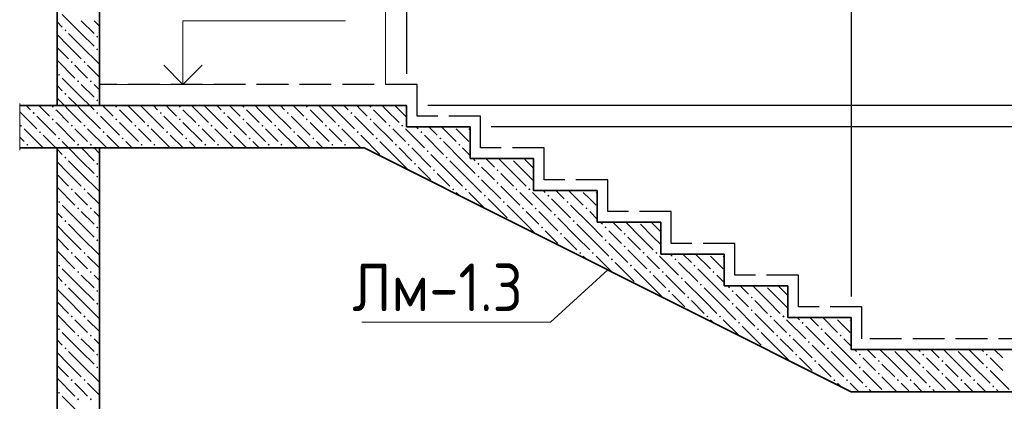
# Model space of a CAD drawing. Header units: millimetres. Extents: x -5 to 21005, y -5 to 14855.
# Tile 11 of 14: x 14406 to 17505, y 10393 to 11593. Entities that reach past the tile are written whole.
import ezdxf

# ---------------------------------------------------------------- set-up
doc = ezdxf.new("R2010")
doc.units = ezdxf.units.MM
doc.linetypes.add('______2', pattern=[135, 100, -35])
for name, color, linetype, lineweight in [('Standard', 7, 'Continuous', 25), ('ЖБ Лента фундамента под плитной частью', 7, 'Continuous', 25), ('Примечания', 7, 'Continuous', 13), ('Размерная линия_ общее', 7, 'Continuous', 13)]:
    doc.layers.add(name, color=color, linetype=linetype, lineweight=lineweight)
for name, color, linetype, lineweight, true_color in [('ЖБ Перекрытие верхний уровень', 7, 'Continuous', 25, 0xe0e0ff), ('ЖБ Перекрытие нижний уровень с отделкой', 7, 'Continuous', 25, 0xe0e0ff), ('ЖБ Стена верхний уровень', 7, 'Continuous', 25, 0x006e00)]:
    doc.layers.add(name, color=color, linetype=linetype, lineweight=lineweight, true_color=true_color)
doc.layers.add('Размерная выноска', color=7, linetype='Continuous')
doc.styles.add('ISOCPEUR', font='txt')

msp = doc.modelspace()

# ---------------------------------------------------------------- hatches: boundary and pattern name
at = {"layer": 'ЖБ Перекрытие верхний уровень', "linetype": 'Continuous', "lineweight": 18, "transparency": 33554687}
for points in [[(14510, 11323.2), (14513.3, 11319.9), (14510, 11316.7), (14506.8, 11319.9)], [(14446.7, 11299.9), (14450, 11303.2), (14453.3, 11299.9), (14450, 11296.7)], [(14506.8, 11279.9), (14510, 11283.2), (14513.3, 11279.9), (14510, 11276.7)], [(14406.8, 11259.9), (14410, 11263.2), (14413.3, 11259.9), (14410, 11256.7)], [(14466.8, 11239.9), (14470, 11243.2), (14473.3, 11239.9), (14470, 11236.7)], [(14426.8, 11199.9), (14430, 11203.2), (14433.3, 11199.9), (14430, 11196.7)]]:
    msp.add_hatch(color=7, dxfattribs=at).paths.add_polyline_path(points, flags=16)
at = {"layer": 'ЖБ Перекрытие нижний уровень с отделкой', "linetype": 'Continuous', "lineweight": 18, "transparency": 33554687}
for points in [[(14710, 11323.2), (14713.3, 11319.9), (14710, 11316.7), (14706.8, 11319.9)], [(14910, 11323.2), (14913.3, 11319.9), (14910, 11316.7), (14906.8, 11319.9)], [(15110, 11323.2), (15113.3, 11319.9), (15110, 11316.7), (15106.8, 11319.9)], [(15310, 11323.2), (15313.3, 11319.9), (15310, 11316.7), (15306.8, 11319.9)], [(15510, 11323.2), (15513.3, 11319.9), (15510, 11316.7), (15506.8, 11319.9)], [(14646.7, 11299.9), (14650, 11303.2), (14653.3, 11299.9), (14650, 11296.7)], [(14706.8, 11279.9), (14710, 11283.2), (14713.3, 11279.9), (14710, 11276.7)], [(14846.7, 11299.9), (14850, 11303.2), (14853.3, 11299.9), (14850, 11296.7)], [(14906.8, 11279.9), (14910, 11283.2), (14913.3, 11279.9), (14910, 11276.7)], [(15046.7, 11299.9), (15050, 11303.2), (15053.3, 11299.9), (15050, 11296.7)], [(15106.8, 11279.9), (15110, 11283.2), (15113.3, 11279.9), (15110, 11276.7)], [(15246.7, 11299.9), (15250, 11303.2), (15253.3, 11299.9), (15250, 11296.7)], [(15306.8, 11279.9), (15310, 11283.2), (15313.3, 11279.9), (15310, 11276.7)], [(15446.7, 11299.9), (15450, 11303.2), (15453.3, 11299.9), (15450, 11296.7)], [(15506.8, 11279.9), (15510, 11283.2), (15513.3, 11279.9), (15510, 11276.7)], [(14566.8, 11259.9), (14570, 11263.2), (14573.3, 11259.9), (14570, 11256.7)], [(14606.8, 11259.9), (14610, 11263.2), (14613.3, 11259.9), (14610, 11256.7)], [(14766.8, 11259.9), (14770, 11263.2), (14773.3, 11259.9), (14770, 11256.7)], [(14806.8, 11259.9), (14810, 11263.2), (14813.3, 11259.9), (14810, 11256.7)], [(14966.8, 11259.9), (14970, 11263.2), (14973.3, 11259.9), (14970, 11256.7)], [(15006.8, 11259.9), (15010, 11263.2), (15013.3, 11259.9), (15010, 11256.7)], [(15166.8, 11259.9), (15170, 11263.2), (15173.3, 11259.9), (15170, 11256.7)], [(15206.8, 11259.9), (15210, 11263.2), (15213.3, 11259.9), (15210, 11256.7)], [(15366.8, 11259.9), (15370, 11263.2), (15373.3, 11259.9), (15370, 11256.7)], [(15406.8, 11259.9), (15410, 11263.2), (15413.3, 11259.9), (15410, 11256.7)], [(15566.8, 11259.9), (15570, 11263.2), (15573.3, 11259.9), (15570, 11256.7)], [(15606.8, 11259.9), (15610, 11263.2), (15613.3, 11259.9), (15610, 11256.7)], [(14526.8, 11219.9), (14530, 11223.2), (14533.2, 11219.9), (14530, 11216.7)], [(14666.8, 11239.9), (14670, 11243.2), (14673.3, 11239.9), (14670, 11236.7)], [(14726.8, 11219.9), (14730, 11223.2), (14733.2, 11219.9), (14730, 11216.7)], [(14866.8, 11239.9), (14870, 11243.2), (14873.3, 11239.9), (14870, 11236.7)], [(14926.8, 11219.9), (14930, 11223.2), (14933.2, 11219.9), (14930, 11216.7)], [(15066.8, 11239.9), (15070, 11243.2), (15073.3, 11239.9), (15070, 11236.7)], [(15126.8, 11219.9), (15130, 11223.2), (15133.2, 11219.9), (15130, 11216.7)], [(15266.8, 11239.9), (15270, 11243.2), (15273.3, 11239.9), (15270, 11236.7)], [(15326.8, 11219.9), (15330, 11223.2), (15333.2, 11219.9), (15330, 11216.7)], [(15466.8, 11239.9), (15470, 11243.2), (15473.3, 11239.9), (15470, 11236.7)], [(15526.8, 11219.9), (15530, 11223.2), (15533.2, 11219.9), (15530, 11216.7)], [(15666.8, 11239.9), (15670, 11243.2), (15673.3, 11239.9), (15670, 11236.7)], [(15726.8, 11219.9), (15730, 11223.2), (15733.2, 11219.9), (15730, 11216.7)], [(14586.8, 11199.9), (14590, 11203.2), (14593.3, 11199.9), (14590, 11196.7)], [(14626.8, 11199.9), (14630, 11203.2), (14633.2, 11199.9), (14630, 11196.7)], [(14786.8, 11199.9), (14790, 11203.2), (14793.3, 11199.9), (14790, 11196.7)], [(14826.8, 11199.9), (14830, 11203.2), (14833.2, 11199.9), (14830, 11196.7)], [(14986.8, 11199.9), (14990, 11203.2), (14993.3, 11199.9), (14990, 11196.7)], [(15026.8, 11199.9), (15030, 11203.2), (15033.2, 11199.9), (15030, 11196.7)], [(15186.8, 11199.9), (15190, 11203.2), (15193.3, 11199.9), (15190, 11196.7)], [(15226.8, 11199.9), (15230, 11203.2), (15233.2, 11199.9), (15230, 11196.7)], [(15386.8, 11199.9), (15390, 11203.2), (15393.3, 11199.9), (15390, 11196.7)], [(15426.8, 11199.9), (15430, 11203.2), (15433.2, 11199.9), (15430, 11196.7)], [(15586.8, 11199.9), (15590, 11203.2), (15593.3, 11199.9), (15590, 11196.7)], [(15626.8, 11199.9), (15630, 11203.2), (15633.2, 11199.9), (15630, 11196.7)], [(15786.8, 11199.9), (15790, 11203.2), (15793.3, 11199.9), (15790, 11196.7)], [(15547.9, 11161), (15550, 11163.2), (15553.3, 11159.9), (15552.2, 11158.9)], [(15686.8, 11179.9), (15690, 11183.2), (15693.3, 11179.9), (15690, 11176.7)], [(15746.7, 11159.9), (15750, 11163.2), (15753.3, 11159.9), (15750, 11156.7)], [(15646.7, 11139.9), (15650, 11143.2), (15653.3, 11139.9), (15650, 11136.7)], [(15846.7, 11139.9), (15850, 11143.2), (15853.3, 11139.9), (15850, 11136.7)], [(15706.8, 11119.9), (15710, 11123.2), (15713.3, 11119.9), (15710, 11116.7)], [(15846.7, 11099.9), (15850, 11103.2), (15853.3, 11099.9), (15850, 11096.7)], [(15906.8, 11119.9), (15910, 11123.2), (15913.3, 11119.9), (15910, 11116.7)], [(15707.9, 11081), (15710, 11083.2), (15713.3, 11079.9), (15712.2, 11078.9)], [(15906.8, 11079.9), (15910, 11083.2), (15913.3, 11079.9), (15910, 11076.7)], [(15766.8, 11059.9), (15770, 11063.2), (15773.3, 11059.9), (15770, 11056.7)], [(15806.8, 11059.9), (15810, 11063.2), (15813.3, 11059.9), (15810, 11056.7)], [(15866.8, 11039.9), (15870, 11043.2), (15873.3, 11039.9), (15870, 11036.7)], [(15966.8, 11059.9), (15970, 11063.2), (15973.3, 11059.9), (15970, 11056.7)], [(16006.8, 11059.9), (16010, 11063.2), (16013.3, 11059.9), (16010, 11056.7)], [(16066.8, 11039.9), (16070, 11043.2), (16073.3, 11039.9), (16070, 11036.7)], [(15926.8, 11019.9), (15930, 11023.2), (15933.2, 11019.9), (15930, 11016.7)], [(15986.8, 10999.9), (15990, 11003.2), (15993.3, 10999.9), (15990, 10996.7)], [(16026.8, 10999.9), (16030, 11003.2), (16033.2, 10999.9), (16030, 10996.7)], [(16126.8, 11019.9), (16130, 11023.2), (16133.2, 11019.9), (16130, 11016.7)], [(16186.8, 10999.9), (16190, 11003.2), (16193.3, 10999.9), (16190, 10996.7)], [(16086.8, 10979.9), (16090, 10983.2), (16093.3, 10979.9), (16090, 10976.7)], [(15947.9, 10961), (15950, 10963.2), (15953.3, 10959.9), (15952.2, 10958.9)], [(16046.7, 10939.9), (16050, 10943.2), (16053.3, 10939.9), (16050, 10936.7)], [(16146.7, 10959.9), (16150, 10963.2), (16153.3, 10959.9), (16150, 10956.7)], [(16246.7, 10939.9), (16250, 10943.2), (16253.3, 10939.9), (16250, 10936.7)], [(16106.8, 10919.9), (16110, 10923.2), (16113.3, 10919.9), (16110, 10916.7)], [(16306.8, 10919.9), (16310, 10923.2), (16313.3, 10919.9), (16310, 10916.7)], [(16107.9, 10881), (16110, 10883.2), (16113.3, 10879.9), (16112.2, 10878.9)], [(16246.7, 10899.9), (16250, 10903.2), (16253.3, 10899.9), (16250, 10896.7)], [(16306.8, 10879.9), (16310, 10883.2), (16313.3, 10879.9), (16310, 10876.7)], [(16166.8, 10859.9), (16170, 10863.2), (16173.3, 10859.9), (16170, 10856.7)], [(16206.8, 10859.9), (16210, 10863.2), (16213.3, 10859.9), (16210, 10856.7)], [(16366.8, 10859.9), (16370, 10863.2), (16373.3, 10859.9), (16370, 10856.7)], [(16406.8, 10859.9), (16410, 10863.2), (16413.3, 10859.9), (16410, 10856.7)], [(16266.8, 10839.9), (16270, 10843.2), (16273.3, 10839.9), (16270, 10836.7)], [(16326.8, 10819.9), (16330, 10823.2), (16333.2, 10819.9), (16330, 10816.7)], [(16466.8, 10839.9), (16470, 10843.2), (16473.3, 10839.9), (16470, 10836.7)], [(16526.8, 10819.9), (16530, 10823.2), (16533.2, 10819.9), (16530, 10816.7)], [(16386.8, 10799.9), (16390, 10803.2), (16393.3, 10799.9), (16390, 10796.7)], [(16426.8, 10799.9), (16430, 10803.2), (16433.2, 10799.9), (16430, 10796.7)], [(16586.8, 10799.9), (16590, 10803.2), (16593.3, 10799.9), (16590, 10796.7)], [(16347.8, 10761), (16350, 10763.2), (16353.3, 10759.9), (16352.2, 10758.9)], [(16486.8, 10779.9), (16490, 10783.2), (16493.3, 10779.9), (16490, 10776.7)], [(16546.7, 10759.9), (16550, 10763.2), (16553.3, 10759.9), (16550, 10756.7)], [(16446.7, 10739.9), (16450, 10743.2), (16453.3, 10739.9), (16450, 10736.7)], [(16506.8, 10719.9), (16510, 10723.2), (16513.3, 10719.9), (16510, 10716.7)], [(16646.7, 10739.9), (16650, 10743.2), (16653.3, 10739.9), (16650, 10736.7)], [(16706.8, 10719.9), (16710, 10723.2), (16713.3, 10719.9), (16710, 10716.7)], [(16646.7, 10699.9), (16650, 10703.2), (16653.3, 10699.9), (16650, 10696.7)], [(16507.9, 10681), (16510, 10683.2), (16513.3, 10679.9), (16512.2, 10678.9)], [(16566.8, 10659.9), (16570, 10663.2), (16573.3, 10659.9), (16570, 10656.7)], [(16606.8, 10659.9), (16610, 10663.2), (16613.3, 10659.9), (16610, 10656.7)], [(16706.8, 10679.9), (16710, 10683.2), (16713.3, 10679.9), (16710, 10676.7)], [(16766.8, 10659.9), (16770, 10663.2), (16773.3, 10659.9), (16770, 10656.7)], [(16806.8, 10659.9), (16810, 10663.2), (16813.3, 10659.9), (16810, 10656.7)], [(16666.8, 10639.9), (16670, 10643.2), (16673.3, 10639.9), (16670, 10636.7)], [(16866.8, 10639.9), (16870, 10643.2), (16873.3, 10639.9), (16870, 10636.7)], [(16726.8, 10619.9), (16730, 10623.2), (16733.2, 10619.9), (16730, 10616.7)], [(16786.8, 10599.9), (16790, 10603.2), (16793.3, 10599.9), (16790, 10596.7)], [(16826.8, 10599.9), (16830, 10603.2), (16833.2, 10599.9), (16830, 10596.7)], [(16926.8, 10619.9), (16930, 10623.2), (16933.2, 10619.9), (16930, 10616.7)], [(16986.8, 10599.9), (16990, 10603.2), (16993.3, 10599.9), (16990, 10596.7)], [(16886.8, 10579.9), (16890, 10583.2), (16893.3, 10579.9), (16890, 10576.7)], [(16747.8, 10561), (16750, 10563.2), (16753.3, 10559.9), (16752.2, 10558.9)], [(16846.7, 10539.9), (16850, 10543.2), (16853.3, 10539.9), (16850, 10536.7)], [(16946.7, 10559.9), (16950, 10563.2), (16953.3, 10559.9), (16950, 10556.7)], [(17046.7, 10539.9), (17050, 10543.2), (17053.3, 10539.9), (17050, 10536.7)], [(17246.7, 10539.9), (17250, 10543.2), (17253.3, 10539.9), (17250, 10536.7)], [(17446.7, 10539.9), (17450, 10543.2), (17453.3, 10539.9), (17450, 10536.7)], [(16906.8, 10519.9), (16910, 10523.2), (16913.3, 10519.9), (16910, 10516.7)], [(17106.8, 10519.9), (17110, 10523.2), (17113.3, 10519.9), (17110, 10516.7)], [(17306.8, 10519.9), (17310, 10523.2), (17313.3, 10519.9), (17310, 10516.7)], [(16907.9, 10481), (16910, 10483.2), (16913.3, 10479.9), (16912.2, 10478.9)], [(17046.7, 10499.9), (17050, 10503.2), (17053.3, 10499.9), (17050, 10496.7)], [(17106.8, 10479.9), (17110, 10483.2), (17113.3, 10479.9), (17110, 10476.7)], [(17246.7, 10499.9), (17250, 10503.2), (17253.3, 10499.9), (17250, 10496.7)], [(17306.8, 10479.9), (17310, 10483.2), (17313.3, 10479.9), (17310, 10476.7)], [(17446.7, 10499.9), (17450, 10503.2), (17453.3, 10499.9), (17450, 10496.7)], [(16966.8, 10459.9), (16970, 10463.2), (16973.3, 10459.9), (16970, 10456.7)], [(17006.8, 10459.9), (17010, 10463.2), (17013.3, 10459.9), (17010, 10456.7)], [(17166.8, 10459.9), (17170, 10463.2), (17173.3, 10459.9), (17170, 10456.7)], [(17206.8, 10459.9), (17210, 10463.2), (17213.3, 10459.9), (17210, 10456.7)], [(17366.8, 10459.9), (17370, 10463.2), (17373.3, 10459.9), (17370, 10456.7)], [(17406.8, 10459.9), (17410, 10463.2), (17413.3, 10459.9), (17410, 10456.7)], [(17066.8, 10439.9), (17070, 10443.2), (17073.3, 10439.9), (17070, 10436.7)], [(17266.8, 10439.9), (17270, 10443.2), (17273.3, 10439.9), (17270, 10436.7)], [(17466.8, 10439.9), (17470, 10443.2), (17473.3, 10439.9), (17470, 10436.7)]]:
    msp.add_hatch(color=7, dxfattribs=at).paths.add_polyline_path(points, flags=16)
at = {"layer": 'ЖБ Стена верхний уровень', "linetype": 'Continuous', "lineweight": 18, "transparency": 33554687}
for points in [[(14546.7, 11559.9), (14550, 11563.2), (14553.3, 11559.9), (14550, 11556.7)], [(14646.7, 11539.9), (14650, 11543.2), (14653.3, 11539.9), (14650, 11536.7)], [(14646.7, 11499.9), (14650, 11503.2), (14653.3, 11499.9), (14650, 11496.7)], [(14566.8, 11459.9), (14570, 11463.2), (14573.3, 11459.9), (14570, 11456.7)], [(14606.8, 11459.9), (14610, 11463.2), (14613.3, 11459.9), (14610, 11456.7)], [(14526.8, 11419.9), (14530, 11423.2), (14533.2, 11419.9), (14530, 11416.7)], [(14586.8, 11399.9), (14590, 11403.2), (14593.3, 11399.9), (14590, 11396.7)], [(14626.8, 11399.9), (14630, 11403.2), (14633.2, 11399.9), (14630, 11396.7)], [(14546.7, 11359.9), (14550, 11363.2), (14553.3, 11359.9), (14550, 11356.7)], [(14646.7, 11339.9), (14650, 11343.2), (14653.3, 11339.9), (14650, 11336.7)], [(14546.7, 11159.9), (14550, 11163.2), (14553.3, 11159.9), (14550, 11156.7)], [(14646.7, 11139.9), (14650, 11143.2), (14653.3, 11139.9), (14650, 11136.7)], [(14646.7, 11099.9), (14650, 11103.2), (14653.3, 11099.9), (14650, 11096.7)], [(14566.8, 11059.9), (14570, 11063.2), (14573.3, 11059.9), (14570, 11056.7)], [(14606.8, 11059.9), (14610, 11063.2), (14613.3, 11059.9), (14610, 11056.7)], [(14526.8, 11019.9), (14530, 11023.2), (14533.2, 11019.9), (14530, 11016.7)], [(14586.8, 10999.9), (14590, 11003.2), (14593.3, 10999.9), (14590, 10996.7)], [(14626.8, 10999.9), (14630, 11003.2), (14633.2, 10999.9), (14630, 10996.7)], [(14546.7, 10959.9), (14550, 10963.2), (14553.3, 10959.9), (14550, 10956.7)], [(14646.7, 10939.9), (14650, 10943.2), (14653.3, 10939.9), (14650, 10936.7)], [(14646.7, 10899.9), (14650, 10903.2), (14653.3, 10899.9), (14650, 10896.7)], [(14566.8, 10859.9), (14570, 10863.2), (14573.3, 10859.9), (14570, 10856.7)], [(14606.8, 10859.9), (14610, 10863.2), (14613.3, 10859.9), (14610, 10856.7)], [(14526.8, 10819.9), (14530, 10823.2), (14533.2, 10819.9), (14530, 10816.7)], [(14586.8, 10799.9), (14590, 10803.2), (14593.3, 10799.9), (14590, 10796.7)], [(14626.8, 10799.9), (14630, 10803.2), (14633.2, 10799.9), (14630, 10796.7)], [(14546.7, 10759.9), (14550, 10763.2), (14553.3, 10759.9), (14550, 10756.7)], [(14646.7, 10739.9), (14650, 10743.2), (14653.3, 10739.9), (14650, 10736.7)], [(14646.7, 10699.9), (14650, 10703.2), (14653.3, 10699.9), (14650, 10696.7)], [(14566.8, 10659.9), (14570, 10663.2), (14573.3, 10659.9), (14570, 10656.7)], [(14606.8, 10659.9), (14610, 10663.2), (14613.3, 10659.9), (14610, 10656.7)], [(14526.8, 10619.9), (14530, 10623.2), (14533.2, 10619.9), (14530, 10616.7)], [(14586.8, 10599.9), (14590, 10603.2), (14593.3, 10599.9), (14590, 10596.7)], [(14626.8, 10599.9), (14630, 10603.2), (14633.2, 10599.9), (14630, 10596.7)], [(14546.7, 10559.9), (14550, 10563.2), (14553.3, 10559.9), (14550, 10556.7)], [(14646.7, 10539.9), (14650, 10543.2), (14653.3, 10539.9), (14650, 10536.7)], [(14646.7, 10499.9), (14650, 10503.2), (14653.3, 10499.9), (14650, 10496.7)], [(14566.8, 10459.9), (14570, 10463.2), (14573.3, 10459.9), (14570, 10456.7)], [(14606.8, 10459.9), (14610, 10463.2), (14613.3, 10459.9), (14610, 10456.7)], [(14526.8, 10419.9), (14530, 10423.2), (14533.2, 10419.9), (14530, 10416.7)], [(14586.8, 10399.9), (14590, 10403.2), (14593.3, 10399.9), (14590, 10396.7)], [(14626.8, 10399.9), (14630, 10403.2), (14633.2, 10399.9), (14630, 10396.7)]]:
    msp.add_hatch(color=7, dxfattribs=at).paths.add_polyline_path(points, flags=16)

# ---------------------------------------------------------------- linework, layer by layer
at = {"layer": 'Standard', "color": 7, "linetype": 'Continuous', "lineweight": 13, "transparency": 33554687}
msp.add_line((15019.9, 11389.9), (14686.6, 11389.9), dxfattribs=at)
msp.add_lwpolyline([(14919.9, 11389.9), (14919.9, 11589.9), (15431.6, 11589.9)], dxfattribs=at)
at = {"layer": 'Standard', "color": 7, "linetype": 'Continuous', "lineweight": 35, "transparency": 33554687}
msp.add_lwpolyline([(14859.4, 11450.4), (14919.9, 11389.9), (14980.4, 11450.4)], dxfattribs=at)
at = {"layer": 'ЖБ Лента фундамента под плитной частью', "color": 253, "linetype": '______2', "lineweight": -3, "true_color": 0xababab, "transparency": 33554687}
for p, q in [((15656.9, 11389.9), (14656.9, 11389.9)), ((15656.9, 11289.9), (15656.9, 11389.9)), ((15856.9, 11289.9), (15656.9, 11289.9)), ((15856.9, 11189.9), (15856.9, 11289.9)), ((16056.9, 11189.9), (15856.9, 11189.9)), ((16056.9, 11089.9), (16056.9, 11189.9)), ((16256.9, 11089.9), (16056.9, 11089.9)), ((16256.9, 10989.9), (16256.9, 11089.9)), ((16456.9, 10989.9), (16256.9, 10989.9)), ((16456.9, 10889.9), (16456.9, 10989.9)), ((16656.9, 10889.9), (16456.9, 10889.9)), ((16656.9, 10789.9), (16656.9, 10889.9)), ((16856.9, 10789.9), (16656.9, 10789.9)), ((16856.9, 10689.9), (16856.9, 10789.9)), ((17056.9, 10689.9), (16856.9, 10689.9)), ((17056.9, 10589.9), (17056.9, 10689.9)), ((17856.9, 10589.9), (17056.9, 10589.9))]:
    msp.add_line(p, q, dxfattribs=at)
at = {"layer": 'ЖБ Перекрытие верхний уровень', "color": 7, "linetype": 'Continuous', "lineweight": 35, "transparency": 33554687}
for p, q in [((14656.9, 13343.2), (14656.9, 11323.2)), ((14406.1, 11323.2), (14523.5, 11323.2)), ((14523.5, 11189.9), (14406.1, 11189.9))]:
    msp.add_line(p, q, dxfattribs=at)
at = {"layer": 'ЖБ Перекрытие верхний уровень', "color": 9, "linetype": 'Continuous', "lineweight": 18, "true_color": 0xc7c7c7, "transparency": 33554687}
for p, q in [((14426.7, 11323.2), (14440, 11309.9)), ((14480, 11309.9), (14466.8, 11323.2)), ((14406.1, 11303.9), (14460, 11249.9)), ((14460, 11289.9), (14520, 11229.9)), ((14500, 11289.9), (14480, 11309.9)), ((14520, 11309.9), (14523.5, 11306.4)), ((14420, 11249.9), (14480, 11189.9)), ((14520, 11269.9), (14523.5, 11266.4)), ((14420, 11209.9), (14406.1, 11223.9)), ((14480, 11229.9), (14520.1, 11189.9)), ((14440, 11189.9), (14440.1, 11189.9))]:
    msp.add_line(p, q, dxfattribs=at)
at = {"layer": 'ЖБ Перекрытие нижний уровень с отделкой', "color": 9, "linetype": 'Continuous', "lineweight": 18, "true_color": 0xc7c7c7, "transparency": 33554687}
for p, q in [((14560, 11309.9), (14546.7, 11323.2)), ((14586.7, 11323.2), (14600, 11309.9)), ((14626.7, 11323.2), (14640, 11309.9)), ((14680, 11309.9), (14666.8, 11323.2)), ((14760, 11309.9), (14746.7, 11323.2)), ((14786.7, 11323.2), (14800, 11309.9)), ((14826.7, 11323.2), (14840, 11309.9)), ((14880, 11309.9), (14866.8, 11323.2)), ((14960, 11309.9), (14946.7, 11323.2)), ((14986.7, 11323.2), (15000, 11309.9)), ((15026.7, 11323.2), (15040, 11309.9)), ((15080, 11309.9), (15066.8, 11323.2)), ((15160, 11309.9), (15146.8, 11323.2)), ((15186.8, 11323.2), (15200, 11309.9)), ((15226.7, 11323.2), (15240, 11309.9)), ((15280, 11309.9), (15266.8, 11323.2)), ((15360, 11309.9), (15346.8, 11323.2)), ((15386.8, 11323.2), (15400, 11309.9)), ((15426.7, 11323.2), (15440, 11309.9)), ((15480, 11309.9), (15466.8, 11323.2)), ((15560, 11309.9), (15546.8, 11323.2)), ((15586.8, 11323.2), (15600, 11309.9)), ((14523.5, 11306.4), (14560, 11269.9)), ((14560, 11309.9), (14600, 11269.9)), ((14600, 11309.9), (14660, 11249.9)), ((14660, 11289.9), (14720, 11229.9)), ((14700, 11289.9), (14680, 11309.9)), ((14720, 11309.9), (14760, 11269.9)), ((14760, 11309.9), (14800, 11269.9)), ((14800, 11309.9), (14860, 11249.9)), ((14860, 11289.9), (14920, 11229.9)), ((14900, 11289.9), (14880, 11309.9)), ((14920, 11309.9), (14960, 11269.9)), ((14960, 11309.9), (15000, 11269.9)), ((15000, 11309.9), (15060, 11249.9)), ((15060, 11289.9), (15120, 11229.9)), ((15100, 11289.9), (15080, 11309.9)), ((15120, 11309.9), (15160, 11269.9)), ((15160, 11309.9), (15200, 11269.9)), ((15200, 11309.9), (15260, 11249.9)), ((15260, 11289.9), (15320, 11229.9)), ((15300, 11289.9), (15280, 11309.9)), ((15320, 11309.9), (15360, 11269.9)), ((15360, 11309.9), (15400, 11269.9)), ((15400, 11309.9), (15460, 11249.9)), ((15460, 11289.9), (15520, 11229.9)), ((15500, 11289.9), (15480, 11309.9)), ((15520, 11309.9), (15560, 11269.9)), ((15560, 11309.9), (15600, 11269.9)), ((15600, 11309.9), (15623.5, 11286.4)), ((14523.5, 11266.4), (14580, 11209.9)), ((14600, 11229.9), (14580, 11249.9)), ((14620, 11249.9), (14680, 11189.9)), ((14720, 11269.9), (14780, 11209.9)), ((14800, 11229.9), (14780, 11249.9)), ((14820, 11249.9), (14880, 11189.9)), ((14920, 11269.9), (14980, 11209.9)), ((15000, 11229.9), (14980, 11249.9)), ((15020, 11249.9), (15080, 11189.9)), ((15120, 11269.9), (15180, 11209.9)), ((15200, 11229.9), (15180, 11249.9)), ((15220, 11249.9), (15280, 11189.9)), ((15320, 11269.9), (15380, 11209.9)), ((15400, 11229.9), (15380, 11249.9)), ((15420, 11249.9), (15480, 11189.9)), ((15520, 11269.9), (15580, 11209.9)), ((15600, 11229.9), (15580, 11249.9)), ((15620, 11249.9), (15680, 11189.9)), ((15653.4, 11256.5), (15660, 11249.9)), ((15693.4, 11256.5), (15720, 11229.9)), ((15733.4, 11256.5), (15780, 11209.9)), ((15800, 11229.9), (15780, 11249.9)), ((15820, 11249.9), (15823.5, 11246.4)), ((14620, 11209.9), (14600, 11229.9)), ((14680, 11229.9), (14720.1, 11189.9)), ((14820, 11209.9), (14800, 11229.9)), ((14880, 11229.9), (14920.1, 11189.9)), ((15020, 11209.9), (15000, 11229.9)), ((15080, 11229.9), (15120.1, 11189.9)), ((15220, 11209.9), (15200, 11229.9)), ((15280, 11229.9), (15320.1, 11189.9)), ((15420, 11209.9), (15400, 11229.9)), ((15480, 11229.9), (15540, 11169.9)), ((15620, 11209.9), (15600, 11229.9)), ((15680, 11229.9), (15740, 11169.9)), ((15820, 11209.9), (15800, 11229.9)), ((14560.1, 11189.9), (14540, 11209.9)), ((14600, 11189.9), (14600.1, 11189.9)), ((14640, 11189.9), (14640.1, 11189.9)), ((14760.1, 11189.9), (14740, 11209.9)), ((14800, 11189.9), (14800.1, 11189.9)), ((14840, 11189.9), (14840.1, 11189.9)), ((14960.1, 11189.9), (14940, 11209.9)), ((15000, 11189.9), (15000.1, 11189.9)), ((15040, 11189.9), (15040.1, 11189.9)), ((15160.1, 11189.9), (15140, 11209.9)), ((15200, 11189.9), (15200.1, 11189.9)), ((15240, 11189.9), (15240.1, 11189.9)), ((15360.1, 11189.9), (15340, 11209.9)), ((15400, 11189.9), (15400.1, 11189.9)), ((15440, 11189.9), (15440.1, 11189.9)), ((15600, 11149.9), (15540, 11209.9)), ((15600, 11189.9), (15640, 11149.9)), ((15640, 11189.9), (15700, 11129.9)), ((15800, 11149.9), (15740, 11209.9)), ((15800, 11189.9), (15823.5, 11166.4)), ((15760, 11109.9), (15700, 11169.9)), ((15833.4, 11156.5), (15840, 11149.9)), ((15873.4, 11156.5), (15900, 11129.9)), ((15960, 11109.9), (15913.4, 11156.5)), ((16000, 11149.9), (15993.4, 11156.5)), ((15600, 11149.9), (15629.9, 11120)), ((15680, 11109.9), (15660, 11129.9)), ((15760, 11149.9), (15800, 11109.9)), ((15800, 11149.9), (15840, 11109.9)), ((15880, 11109.9), (15860, 11129.9)), ((15960, 11149.9), (16000, 11109.9)), ((16000, 11149.9), (16023.5, 11126.4)), ((15700, 11089.9), (15680, 11109.9)), ((15720, 11109.9), (15760, 11069.9)), ((15760, 11109.9), (15800, 11069.9)), ((15800, 11109.9), (15860, 11049.9)), ((15900, 11089.9), (15880, 11109.9)), ((15920, 11109.9), (15960, 11069.9)), ((15960, 11109.9), (16000, 11069.9)), ((16000, 11109.9), (16023.5, 11086.4)), ((15860, 11089.9), (15920, 11029.9)), ((15920, 11069.9), (15980, 11009.9)), ((15790, 11040), (15780, 11049.9)), ((15820, 11049.9), (15870, 11000)), ((16000, 11029.9), (15980, 11049.9)), ((16020, 11049.9), (16080, 10989.9)), ((16053.4, 11056.5), (16060, 11049.9)), ((16093.4, 11056.5), (16120, 11029.9)), ((16133.4, 11056.5), (16180, 11009.9)), ((16200, 11029.9), (16180, 11049.9)), ((16220, 11049.9), (16223.5, 11046.4)), ((15880, 11029.9), (15940, 10969.9)), ((16000, 10949.9), (15940, 11009.9)), ((16020, 11009.9), (16000, 11029.9)), ((16080, 11029.9), (16140, 10969.9)), ((16200, 10949.9), (16140, 11009.9)), ((16220, 11009.9), (16200, 11029.9)), ((16000, 10989.9), (16040, 10949.9)), ((16040, 10989.9), (16100, 10929.9)), ((16200, 10989.9), (16223.5, 10966.4)), ((16000, 10949.9), (16029.9, 10920)), ((16160, 10909.9), (16100, 10969.9)), ((16160, 10949.9), (16200, 10909.9)), ((16200, 10949.9), (16240, 10909.9)), ((16233.4, 10956.5), (16240, 10949.9)), ((16273.4, 10956.5), (16300, 10929.9)), ((16360, 10909.9), (16313.4, 10956.5)), ((16360, 10949.9), (16400, 10909.9)), ((16400, 10949.9), (16393.4, 10956.5)), ((16400, 10949.9), (16423.5, 10926.4)), ((16080, 10909.9), (16060, 10929.9)), ((16100, 10889.9), (16080, 10909.9)), ((16120, 10909.9), (16160, 10869.9)), ((16160, 10909.9), (16200, 10869.9)), ((16200, 10909.9), (16260, 10849.9)), ((16280, 10909.9), (16260, 10929.9)), ((16300, 10889.9), (16280, 10909.9)), ((16320, 10909.9), (16360, 10869.9)), ((16360, 10909.9), (16400, 10869.9)), ((16400, 10909.9), (16423.5, 10886.4)), ((16260, 10889.9), (16320, 10829.9)), ((16190, 10840), (16180, 10849.9)), ((16220, 10849.9), (16270, 10800)), ((16320, 10869.9), (16380, 10809.9)), ((16400, 10829.9), (16380, 10849.9)), ((16420, 10849.9), (16480, 10789.9)), ((16453.4, 10856.5), (16460, 10849.9)), ((16493.4, 10856.5), (16520, 10829.9)), ((16533.4, 10856.5), (16580, 10809.9)), ((16600, 10829.9), (16580, 10849.9)), ((16620, 10849.9), (16623.5, 10846.4)), ((16280, 10829.9), (16340, 10769.9)), ((16420, 10809.9), (16400, 10829.9)), ((16480, 10829.9), (16540, 10769.9)), ((16620, 10809.9), (16600, 10829.9)), ((16400, 10749.9), (16340, 10809.9)), ((16400, 10789.9), (16440, 10749.9)), ((16440, 10789.9), (16500, 10729.9)), ((16600, 10749.9), (16540, 10809.9)), ((16600, 10789.9), (16623.5, 10766.4)), ((16560, 10709.9), (16500, 10769.9)), ((16633.4, 10756.5), (16640, 10749.9)), ((16673.4, 10756.5), (16700, 10729.9)), ((16760, 10709.9), (16713.4, 10756.5)), ((16800, 10749.9), (16793.4, 10756.5)), ((16400, 10749.9), (16429.9, 10720)), ((16480, 10709.9), (16460, 10729.9)), ((16560, 10749.9), (16600, 10709.9)), ((16600, 10749.9), (16640, 10709.9)), ((16680, 10709.9), (16660, 10729.9)), ((16760, 10749.9), (16800, 10709.9)), ((16800, 10749.9), (16823.5, 10726.4)), ((16500, 10689.9), (16480, 10709.9)), ((16520, 10709.9), (16560, 10669.9)), ((16560, 10709.9), (16600, 10669.9)), ((16600, 10709.9), (16660, 10649.9)), ((16700, 10689.9), (16680, 10709.9)), ((16720, 10709.9), (16760, 10669.9)), ((16760, 10709.9), (16800, 10669.9)), ((16800, 10709.9), (16823.5, 10686.4)), ((16660, 10689.9), (16720, 10629.9)), ((16720, 10669.9), (16780, 10609.9)), ((16590, 10640), (16580, 10649.9)), ((16620, 10649.9), (16670, 10600)), ((16680, 10629.9), (16740, 10569.9)), ((16800, 10629.9), (16780, 10649.9)), ((16820, 10609.9), (16800, 10629.9)), ((16820, 10649.9), (16880, 10589.9)), ((16853.4, 10656.5), (16860, 10649.9)), ((16880, 10629.9), (16940, 10569.9)), ((16893.4, 10656.5), (16920, 10629.9)), ((16933.4, 10656.5), (16980, 10609.9)), ((17000, 10629.9), (16980, 10649.9)), ((17020, 10609.9), (17000, 10629.9)), ((17020, 10649.9), (17023.5, 10646.4)), ((16800, 10549.9), (16740, 10609.9)), ((17000, 10549.9), (16940, 10609.9)), ((16800, 10589.9), (16840, 10549.9)), ((16840, 10589.9), (16900, 10529.9)), ((16960, 10509.9), (16900, 10569.9)), ((17000, 10589.9), (17023.5, 10566.4)), ((16800, 10549.9), (16829.9, 10520)), ((16960, 10549.9), (17000, 10509.9)), ((17000, 10549.9), (17040, 10509.9)), ((17033.4, 10556.5), (17040, 10549.9)), ((17073.4, 10556.5), (17100, 10529.9)), ((17160, 10509.9), (17113.4, 10556.5)), ((17160, 10549.9), (17200, 10509.9)), ((17200, 10549.9), (17193.4, 10556.5)), ((17200, 10549.9), (17240, 10509.9)), ((17233.4, 10556.5), (17240, 10549.9)), ((17273.4, 10556.5), (17300, 10529.9)), ((17360, 10509.9), (17313.4, 10556.5)), ((17360, 10549.9), (17400, 10509.9)), ((17400, 10549.9), (17393.4, 10556.5)), ((17400, 10549.9), (17440, 10509.9)), ((17433.4, 10556.5), (17440, 10549.9)), ((17473.4, 10556.5), (17500, 10529.9)), ((16880, 10509.9), (16860, 10529.9)), ((16900, 10489.9), (16880, 10509.9)), ((16920, 10509.9), (16960, 10469.9)), ((16960, 10509.9), (17000, 10469.9)), ((17000, 10509.9), (17060, 10449.9)), ((17080, 10509.9), (17060, 10529.9)), ((17100, 10489.9), (17080, 10509.9)), ((17120, 10509.9), (17160, 10469.9)), ((17160, 10509.9), (17200, 10469.9)), ((17200, 10509.9), (17260, 10449.9)), ((17280, 10509.9), (17260, 10529.9)), ((17300, 10489.9), (17280, 10509.9)), ((17320, 10509.9), (17360, 10469.9)), ((17360, 10509.9), (17400, 10469.9)), ((17400, 10509.9), (17460, 10449.9)), ((17480, 10509.9), (17460, 10529.9)), ((17500, 10489.9), (17480, 10509.9)), ((17060, 10489.9), (17120, 10429.9)), ((17260, 10489.9), (17320, 10429.9)), ((17460, 10489.9), (17520, 10429.9)), ((16990, 10440), (16980, 10449.9)), ((17020, 10449.9), (17046.8, 10423.2)), ((17120, 10469.9), (17166.8, 10423.2)), ((17200, 10429.9), (17180, 10449.9)), ((17220, 10449.9), (17246.8, 10423.2)), ((17320, 10469.9), (17366.8, 10423.2)), ((17400, 10429.9), (17380, 10449.9)), ((17420, 10449.9), (17446.8, 10423.2)), ((17080, 10429.9), (17086.8, 10423.2)), ((17206.8, 10423.2), (17200, 10429.9)), ((17280, 10429.9), (17286.8, 10423.2)), ((17406.8, 10423.2), (17400, 10429.9)), ((17480, 10429.9), (17486.8, 10423.2))]:
    msp.add_line(p, q, dxfattribs=at)
at = {"layer": 'ЖБ Стена верхний уровень', "color": 7, "linetype": 'Continuous', "lineweight": 35, "transparency": 33554687}
for p, q in [((14523.5, 11323.2), (14523.5, 13343.2)), ((14523.5, 11323.2), (14656.9, 11323.2)), ((15623.5, 11323.2), (14523.5, 11323.2)), ((15623.5, 11323.2), (15623.5, 11256.5)), ((15623.5, 11256.5), (15823.5, 11256.5)), ((15823.5, 11256.5), (15823.5, 11156.5)), ((14523.5, 8483.2), (14523.5, 11189.9)), ((14656.9, 11189.9), (14523.5, 11189.9)), ((15490.2, 11189.9), (14656.9, 11189.9)), ((14656.9, 11189.9), (14656.9, 9356.5)), ((17023.5, 10423.2), (15490.2, 11189.9)), ((15823.5, 11156.5), (16023.5, 11156.5)), ((16023.5, 11156.5), (16023.5, 11056.5)), ((16023.5, 11056.5), (16223.5, 11056.5)), ((16223.5, 11056.5), (16223.5, 10956.5)), ((16223.5, 10956.5), (16423.5, 10956.5)), ((16423.5, 10956.5), (16423.5, 10856.5)), ((16423.5, 10856.5), (16623.5, 10856.5)), ((16623.5, 10856.5), (16623.5, 10756.5)), ((16623.5, 10756.5), (16823.5, 10756.5)), ((16823.5, 10756.5), (16823.5, 10656.5)), ((16823.5, 10656.5), (17023.5, 10656.5)), ((17023.5, 10656.5), (17023.5, 10556.5)), ((17023.5, 10556.5), (18890.2, 10556.5)), ((18890.2, 10423.2), (17023.5, 10423.2))]:
    msp.add_line(p, q, dxfattribs=at)
at = {"layer": 'ЖБ Стена верхний уровень', "color": 7, "linetype": 'Continuous', "lineweight": 18, "transparency": 33554687}
msp.add_line((15556.9, 11389.9), (15556.9, 12789.9), dxfattribs=at)
at = {"layer": 'ЖБ Стена верхний уровень', "color": 251, "linetype": 'Continuous', "lineweight": 18, "true_color": 0x575757, "transparency": 33554687}
for p, q in [((14600, 11549.9), (14540, 11609.9)), ((14523.5, 11586.4), (14540, 11569.9)), ((14600, 11589.9), (14640, 11549.9)), ((14640, 11589.9), (14656.9, 11573.1)), ((14560, 11509.9), (14523.5, 11546.4)), ((14560, 11549.9), (14600, 11509.9)), ((14600, 11549.9), (14640, 11509.9)), ((14523.5, 11506.4), (14560, 11469.9)), ((14560, 11509.9), (14600, 11469.9)), ((14600, 11509.9), (14656.9, 11453.1)), ((14523.5, 11466.4), (14580, 11409.9)), ((14600, 11429.9), (14580, 11449.9)), ((14620, 11449.9), (14656.9, 11413.1)), ((14600, 11349.9), (14540, 11409.9)), ((14620, 11409.9), (14600, 11429.9)), ((14523.5, 11386.4), (14540, 11369.9)), ((14600, 11389.9), (14640, 11349.9)), ((14640, 11389.9), (14656.9, 11373.1)), ((14546.7, 11323.2), (14523.5, 11346.4)), ((14560, 11349.9), (14586.7, 11323.2)), ((14600, 11349.9), (14626.7, 11323.2)), ((14600, 11149.9), (14560.1, 11189.9)), ((14600.1, 11189.9), (14640, 11149.9)), ((14640.1, 11189.9), (14656.9, 11173.1)), ((14523.5, 11186.4), (14540, 11169.9)), ((14560, 11109.9), (14523.5, 11146.4)), ((14560, 11149.9), (14600, 11109.9)), ((14600, 11149.9), (14640, 11109.9)), ((14523.5, 11106.4), (14560, 11069.9)), ((14560, 11109.9), (14600, 11069.9)), ((14600, 11109.9), (14656.9, 11053.1)), ((14523.5, 11066.4), (14580, 11009.9)), ((14600, 11029.9), (14580, 11049.9)), ((14620, 11049.9), (14656.9, 11013.1)), ((14600, 10949.9), (14540, 11009.9)), ((14620, 11009.9), (14600, 11029.9)), ((14523.5, 10986.4), (14540, 10969.9)), ((14600, 10989.9), (14640, 10949.9)), ((14640, 10989.9), (14656.9, 10973.1)), ((14560, 10909.9), (14523.5, 10946.4)), ((14560, 10949.9), (14600, 10909.9)), ((14600, 10949.9), (14640, 10909.9)), ((14560, 10909.9), (14600, 10869.9)), ((14600, 10909.9), (14656.9, 10853.1)), ((14523.5, 10906.4), (14560, 10869.9)), ((14523.5, 10866.4), (14580, 10809.9)), ((14600, 10829.9), (14580, 10849.9)), ((14620, 10849.9), (14656.9, 10813.1)), ((14620, 10809.9), (14600, 10829.9)), ((14523.5, 10786.4), (14540, 10769.9)), ((14600, 10749.9), (14540, 10809.9)), ((14600, 10789.9), (14640, 10749.9)), ((14640, 10789.9), (14656.9, 10773.1)), ((14560, 10709.9), (14523.5, 10746.4)), ((14560, 10749.9), (14600, 10709.9)), ((14600, 10749.9), (14640, 10709.9)), ((14523.5, 10706.4), (14560, 10669.9)), ((14560, 10709.9), (14600, 10669.9)), ((14600, 10709.9), (14656.9, 10653.1)), ((14523.5, 10666.4), (14580, 10609.9)), ((14600, 10629.9), (14580, 10649.9)), ((14620, 10609.9), (14600, 10629.9)), ((14620, 10649.9), (14656.9, 10613.1)), ((14600, 10549.9), (14540, 10609.9)), ((14523.5, 10586.4), (14540, 10569.9)), ((14600, 10589.9), (14640, 10549.9)), ((14640, 10589.9), (14656.9, 10573.1)), ((14560, 10509.9), (14523.5, 10546.4)), ((14560, 10549.9), (14600, 10509.9)), ((14600, 10549.9), (14640, 10509.9)), ((14523.5, 10506.4), (14560, 10469.9)), ((14560, 10509.9), (14600, 10469.9)), ((14600, 10509.9), (14656.9, 10453.1)), ((14523.5, 10466.4), (14580, 10409.9)), ((14600, 10429.9), (14580, 10449.9)), ((14620, 10449.9), (14656.9, 10413.1)), ((14620, 10409.9), (14600, 10429.9)), ((14600, 10349.9), (14540, 10409.9))]:
    msp.add_line(p, q, dxfattribs=at)
at = {"layer": 'Примечания', "color": 7, "linetype": 'Continuous', "lineweight": 13, "transparency": 33554687}
msp.add_lwpolyline([(15482.9, 10641.8), (16076.3, 10641.8), (16256.9, 10806.5)], dxfattribs=at)
at = {"layer": 'Размерная выноска', "color": 7, "linetype": 'Continuous', "lineweight": 13, "transparency": 33554687}
msp.add_line((14406.1, 11329.9), (14406.1, 11183.2), dxfattribs=at)
at = {"layer": 'Размерная линия_ общее', "color": 253, "linetype": 'Continuous', "lineweight": -3, "true_color": 0xa0a0a0, "transparency": 33554687}
for p, q in [((15623.5, 12002.4), (15623.5, 11423.2)), ((17023.5, 12002.4), (17023.5, 10723.2))]:
    msp.add_line(p, q, dxfattribs=at)
for points in [[(19528.7, 11323.2), (19520.2, 11323.2), (19520.2, 11323.2), (15690.2, 11323.2)], [(19528.7, 11256.5), (19520.2, 11256.5), (19520.2, 11256.5), (15890.2, 11256.5)]]:
    msp.add_lwpolyline(points, dxfattribs=at)

# ---------------------------------------------------------------- texts
at = {"layer": 'Standard', "color": 7, "linetype": 'Continuous', "lineweight": 25, "transparency": 33554687, "insert": (15452.9, 10676.8), "char_height": 150, "width": 637.486, "attachment_point": 7, "style": 'ISOCPEUR'}
msp.add_mtext('\\W0.90;Лм-1.3', dxfattribs=at)

doc.saveas('drawing.dxf')
